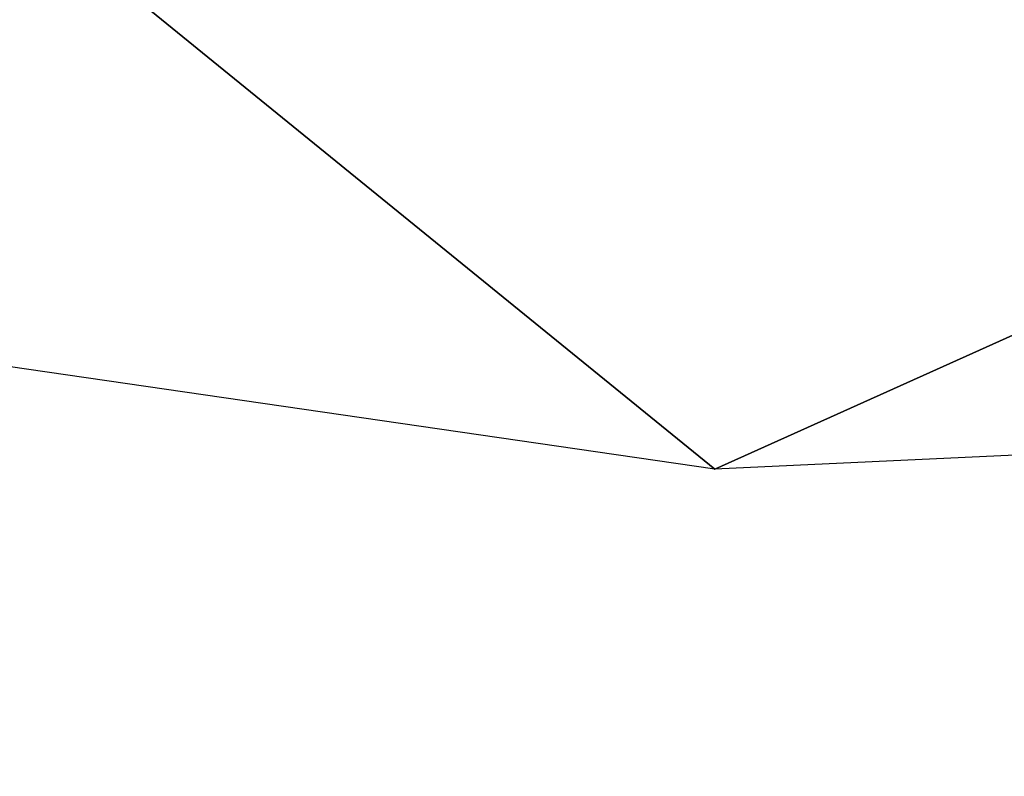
# Model space of a CAD drawing. Header units: millimetres. Extents: x 0 to 146, y 0 to 186.
# Tile 240 of 256: x 67.268 to 68.509, y 10.761 to 11.714. Entities that reach past the tile are written whole.
import ezdxf

# ---------------------------------------------------------------- set-up
doc = ezdxf.new("R2010")
doc.units = ezdxf.units.MM
doc.header["$LTSCALE"] = 25.4
doc.layers.get('0').update_dxf_attribs({"true_color": 0xff5454})

# ---------------------------------------------------------------- blocks, each defined once
blk = doc.blocks.new('PROFILE-IRIS-LED-12W-9000-9001-9002-9003.STL#2')
at = {"color": 18, "true_color": 0x000000}
mesh = blk.add_polyface(dxfattribs=at)
corners = [(42.15298843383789, 105.4727783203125, 140.1566772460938), (93.4412155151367, 20.81294441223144, 183.6119995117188), (38.64821243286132, 102.5290298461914, 139.0675506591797), (96.94599151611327, 23.75669860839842, 184.7011413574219)]
mesh.append_faces([[corners[k] for k in face] for face in [(0, 1, 2), (1, 0, 3)]], dxfattribs={"vtx0": -1, "color": 18})
mesh = blk.add_polyface(dxfattribs=at)
corners = [(119.6311798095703, 33.44377136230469, 174.5674438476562), (71.19135284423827, 104.615951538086, 136.5998992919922), (71.9409713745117, 104.567024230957, 135.7972717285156)]
mesh.append_faces([[corners[k] for k in face] for face in [(0, 1, 2)]], dxfattribs={"color": 18})
mesh = blk.add_polyface(dxfattribs=at)
corners = [(119.6311798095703, 33.44377136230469, 174.5674438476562), (71.9409713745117, 104.567024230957, 135.7972717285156), (122.313980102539, 33.14225006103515, 170.7142639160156)]
mesh.append_faces([[corners[k] for k in face] for face in [(0, 1, 2)]], dxfattribs={"color": 18})
mesh = blk.add_polyface(dxfattribs=at)
corners = [(98.51568603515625, 32.00679779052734, 173.9547119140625), (96.91505432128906, 29.37074851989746, 174.6742095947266), (96.16458892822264, 30.48995780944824, 174.0641174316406), (99.26614379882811, 30.88759040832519, 174.5648193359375)]
mesh.append_faces([[corners[k] for k in face] for face in [(0, 1, 2), (1, 0, 3)]], dxfattribs={"vtx0": -1, "color": 18})
mesh = blk.add_polyface(dxfattribs=at)
corners = [(96.16458892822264, 30.48995780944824, 174.0641174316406), (94.68952178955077, 27.70246505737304, 174.351333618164), (93.9390640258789, 28.82167434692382, 173.7412414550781), (96.91505432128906, 29.37074851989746, 174.6742095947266)]
mesh.append_faces([[corners[k] for k in face] for face in [(0, 1, 2), (1, 0, 3)]], dxfattribs={"vtx0": -1, "color": 18})

msp = doc.modelspace()

# ---------------------------------------------------------------- block references
at = {"color": 0, "extrusion": (0, -1, -3.33066907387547e-16)}
msp.add_blockref('PROFILE-IRIS-LED-12W-9000-9001-9002-9003.STL#2', (-28.77122688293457, -1.423986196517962, -185.8222503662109), dxfattribs=at)

doc.saveas('drawing.dxf')
